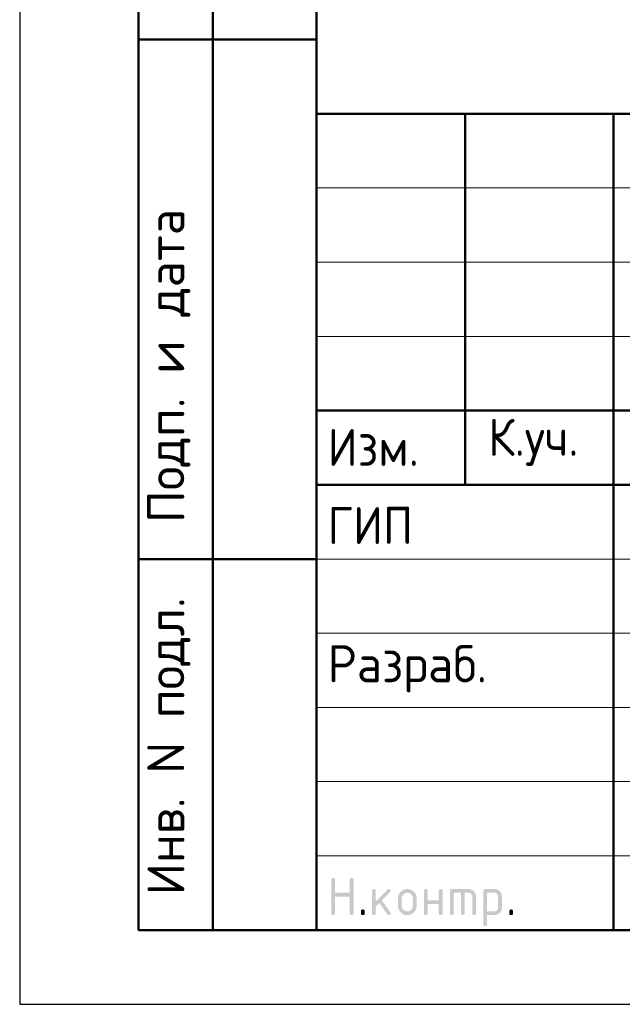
# Model space of a CAD drawing. Header units: millimetres. Extents: x 0 to 21000, y 0 to 29700.
# Tile 1 of 5: x 0 to 4060, y 0 to 6634. Entities that reach past the tile are written whole.
import ezdxf

# ---------------------------------------------------------------- set-up
doc = ezdxf.new("R2010")
doc.units = ezdxf.units.MM
doc.layers.add('Standard', color=7, linetype='Continuous', lineweight=25)
doc.styles.add('ISOCPEUR', font='txt')

msp = doc.modelspace()

# ---------------------------------------------------------------- hatches: boundary and pattern name
at = {"layer": 'Standard', "linetype": 'Continuous', "lineweight": 25, "transparency": 33554687}
for points in [[(2099.1, 613.8), (2099.1, 838.8), (2099.1, 840.4), (2099.3, 841.7), (2099.5, 843.1), (2099.9, 844.3), (2100.3, 845.4), (2100.8, 846.4), (2101.4, 847.4), (2102.2, 848.2), (2103, 848.9), (2104, 849.5), (2105, 850.1), (2106.1, 850.5), (2107.3, 850.9), (2108.7, 851.1), (2110, 851.3), (2111.6, 851.3), (2113.2, 851.3), (2114.5, 851.1), (2115.9, 850.9), (2117.1, 850.5), (2118.3, 850.1), (2119.2, 849.5), (2120.2, 848.9), (2121, 848.2), (2121.8, 847.4), (2122.4, 846.4), (2123, 845.4), (2123.4, 844.3), (2123.7, 843.1), (2123.9, 841.7), (2124.1, 840.4), (2124.1, 838.8), (2124.1, 751.3), (2223.8, 751.3), (2223.8, 838.8), (2223.8, 840.4), (2224, 841.7), (2224.2, 843.1), (2224.6, 844.3), (2225, 845.4), (2225.6, 846.4), (2226.2, 847.4), (2227, 848.2), (2227.8, 848.9), (2228.7, 849.5), (2229.7, 850.1), (2230.9, 850.5), (2232.1, 850.9), (2233.4, 851.1), (2234.8, 851.3), (2236.4, 851.3), (2237.9, 851.3), (2239.3, 851.1), (2240.7, 850.9), (2241.9, 850.5), (2243, 850.1), (2244, 849.5), (2245, 848.9), (2245.8, 848.2), (2246.6, 847.4), (2247.1, 846.4), (2247.7, 845.4), (2248.1, 844.3), (2248.5, 843.1), (2248.7, 841.7), (2248.9, 840.4), (2248.9, 838.8), (2248.9, 613.8), (2248.9, 612.2), (2248.7, 610.9), (2248.5, 609.5), (2248.1, 608.3), (2247.7, 607.1), (2247.1, 606.2), (2246.6, 605.2), (2245.8, 604.4), (2245, 603.6), (2244, 603), (2243, 602.5), (2241.9, 602.1), (2240.7, 601.7), (2239.3, 601.5), (2237.9, 601.3), (2236.4, 601.3), (2234.8, 601.3), (2233.4, 601.5), (2232.1, 601.7), (2230.9, 602.1), (2229.7, 602.5), (2228.7, 603), (2227.8, 603.6), (2227, 604.4), (2226.2, 605.2), (2225.6, 606.2), (2225, 607.1), (2224.6, 608.3), (2224.2, 609.5), (2224, 610.9), (2223.8, 612.2), (2223.8, 613.8), (2223.8, 726.3), (2124.1, 726.3), (2124.1, 613.8), (2124.1, 612.2), (2123.9, 610.9), (2123.7, 609.5), (2123.4, 608.3), (2123, 607.1), (2122.4, 606.2), (2121.8, 605.2), (2121, 604.4), (2120.2, 603.6), (2119.2, 603), (2118.3, 602.5), (2117.1, 602.1), (2115.9, 601.7), (2114.5, 601.5), (2113.2, 601.3), (2111.6, 601.3), (2110, 601.3), (2108.7, 601.5), (2107.3, 601.7), (2106.1, 602.1), (2105, 602.5), (2104, 603), (2103, 603.6), (2102.2, 604.4), (2101.4, 605.2), (2100.8, 606.2), (2100.3, 607.1), (2099.9, 608.3), (2099.5, 609.5), (2099.3, 610.9), (2099.1, 612.2)], [(2398.9, 694), (2477.5, 772.6), (2478.4, 773.4), (2479.4, 774.1), (2480.4, 774.8), (2481.5, 775.2), (2482.7, 775.7), (2483.9, 775.9), (2485.1, 776.1), (2486.4, 776.1), (2488, 776.1), (2489.3, 775.9), (2490.7, 775.8), (2491.9, 775.4), (2493.1, 775), (2494, 774.4), (2495, 773.8), (2495.8, 773), (2496.6, 772.2), (2497.2, 771.3), (2497.7, 770.3), (2498.1, 769.1), (2498.5, 767.9), (2498.7, 766.6), (2498.9, 765.2), (2498.9, 763.7), (2498.9, 762.4), (2498.7, 761.3), (2498.4, 760.1), (2498, 759), (2497.5, 757.9), (2496.8, 756.9), (2496.1, 755.9), (2495.1, 754.9), (2440.2, 700.1), (2496.4, 621), (2497.7, 619.3), (2498.3, 617.4), (2498.9, 615.6), (2498.9, 613.6), (2498.9, 612.1), (2498.7, 610.7), (2498.5, 609.4), (2498.1, 608.2), (2497.7, 607), (2497.2, 606.1), (2496.6, 605.1), (2495.8, 604.4), (2495, 603.6), (2494, 603), (2493.1, 602.4), (2491.9, 602.1), (2490.7, 601.7), (2489.3, 601.5), (2488, 601.3), (2486.4, 601.3), (2484.8, 601.3), (2483.3, 601.6), (2481.8, 601.9), (2480.5, 602.6), (2479.2, 603.3), (2478.1, 604.3), (2477, 605.3), (2476, 606.6), (2422.2, 682.1), (2398.9, 658.8), (2398.9, 613.8), (2398.9, 612.2), (2398.7, 610.9), (2398.6, 609.5), (2398.2, 608.3), (2397.8, 607.1), (2397.2, 606.2), (2396.6, 605.2), (2395.8, 604.4), (2395, 603.6), (2394, 603), (2393.1, 602.5), (2391.9, 602.1), (2390.7, 601.7), (2389.4, 601.5), (2388, 601.3), (2386.4, 601.3), (2384.9, 601.3), (2383.5, 601.5), (2382.1, 601.7), (2380.9, 602.1), (2379.8, 602.5), (2378.8, 603), (2377.8, 603.6), (2377, 604.4), (2376.2, 605.2), (2375.7, 606.2), (2375.1, 607.1), (2374.7, 608.3), (2374.3, 609.5), (2374.1, 610.8), (2373.9, 612.2), (2373.9, 613.8), (2373.9, 763.7), (2373.9, 765.2), (2374.1, 766.6), (2374.3, 767.9), (2374.7, 769.1), (2375.1, 770.3), (2375.7, 771.3), (2376.2, 772.2), (2377, 773), (2377.8, 773.8), (2378.8, 774.4), (2379.8, 775), (2380.9, 775.4), (2382.1, 775.8), (2383.5, 775.9), (2384.9, 776.1), (2386.4, 776.1), (2388, 776.1), (2389.4, 775.9), (2390.7, 775.8), (2391.9, 775.4), (2393.1, 775), (2394, 774.4), (2395, 773.8), (2395.8, 773), (2396.6, 772.2), (2397.2, 771.3), (2397.8, 770.3), (2398.2, 769.1), (2398.6, 767.9), (2398.7, 766.6), (2398.9, 765.2), (2398.9, 763.7)], [(2748.7, 676.2), (2748.7, 613.8), (2748.7, 612.2), (2748.5, 610.8), (2748.3, 609.5), (2747.9, 608.3), (2747.5, 607.1), (2746.9, 606.2), (2746.3, 605.2), (2745.5, 604.4), (2744.8, 603.6), (2743.8, 603), (2742.8, 602.5), (2741.6, 602.1), (2740.4, 601.7), (2739.1, 601.5), (2737.7, 601.3), (2736.1, 601.3), (2734.6, 601.3), (2733.2, 601.5), (2731.8, 601.7), (2730.7, 602.1), (2729.5, 602.5), (2728.5, 603), (2727.5, 603.6), (2726.8, 604.4), (2726, 605.2), (2725.4, 606.2), (2724.8, 607.1), (2724.4, 608.3), (2724, 609.5), (2723.8, 610.8), (2723.6, 612.2), (2723.6, 613.8), (2723.6, 763.7), (2723.6, 765.2), (2723.8, 766.6), (2724, 767.9), (2724.4, 769.1), (2724.8, 770.3), (2725.4, 771.3), (2726, 772.2), (2726.8, 773), (2727.5, 773.8), (2728.5, 774.4), (2729.5, 775), (2730.7, 775.4), (2731.8, 775.8), (2733.2, 775.9), (2734.6, 776.1), (2736.1, 776.1), (2737.7, 776.1), (2739.1, 775.9), (2740.4, 775.8), (2741.6, 775.4), (2742.8, 775), (2743.8, 774.4), (2744.8, 773.8), (2745.5, 773), (2746.3, 772.2), (2746.9, 771.3), (2747.5, 770.3), (2747.9, 769.1), (2748.3, 768), (2748.5, 766.6), (2748.7, 765.2), (2748.7, 763.7), (2748.7, 701.2), (2823.3, 701.2), (2823.3, 763.7), (2823.3, 765.2), (2823.5, 766.6), (2823.7, 768), (2824.1, 769.1), (2824.5, 770.3), (2825.1, 771.3), (2825.7, 772.2), (2826.5, 773), (2827.3, 773.8), (2828.2, 774.4), (2829.2, 775), (2830.4, 775.4), (2831.6, 775.8), (2832.9, 775.9), (2834.3, 776.1), (2835.9, 776.1), (2837.4, 776.1), (2838.8, 775.9), (2840.2, 775.8), (2841.3, 775.4), (2842.5, 775), (2843.5, 774.4), (2844.5, 773.8), (2845.3, 773), (2846, 772.2), (2846.6, 771.3), (2847.2, 770.3), (2847.6, 769.1), (2848, 767.9), (2848.2, 766.6), (2848.4, 765.2), (2848.4, 763.7), (2848.4, 613.8), (2848.4, 612.2), (2848.2, 610.8), (2848, 609.5), (2847.6, 608.3), (2847.2, 607.1), (2846.6, 606.2), (2846, 605.2), (2845.3, 604.4), (2844.5, 603.6), (2843.5, 603), (2842.5, 602.5), (2841.3, 602.1), (2840.2, 601.7), (2838.8, 601.5), (2837.4, 601.3), (2835.9, 601.3), (2834.3, 601.3), (2832.9, 601.5), (2831.6, 601.7), (2830.4, 602.1), (2829.2, 602.5), (2828.2, 603), (2827.3, 603.6), (2826.5, 604.4), (2825.7, 605.2), (2825.1, 606.2), (2824.5, 607.1), (2824.1, 608.3), (2823.7, 609.5), (2823.5, 610.8), (2823.3, 612.2), (2823.3, 613.8), (2823.3, 676.2)], [(2911, 776.1), (3023.4, 776.1), (3026, 776.1), (3028.5, 775.9), (3031, 775.7), (3033.4, 775.2), (3035.8, 774.8), (3038.1, 774.1), (3040.4, 773.4), (3042.6, 772.5), (3044.8, 771.6), (3047, 770.5), (3049.1, 769.3), (3051.1, 767.9), (3053.1, 766.6), (3055, 765), (3057, 763.4), (3058.8, 761.6), (3060.6, 759.7), (3062.2, 757.8), (3063.8, 755.9), (3065.1, 753.9), (3066.5, 751.9), (3067.7, 749.8), (3068.8, 747.7), (3069.7, 745.4), (3070.6, 743.2), (3071.3, 740.9), (3072, 738.6), (3072.4, 736.2), (3072.9, 733.8), (3073.1, 731.3), (3073.3, 728.8), (3073.3, 726.2), (3073.3, 613.8), (3073.3, 612.2), (3073.1, 610.8), (3072.9, 609.5), (3072.6, 608.3), (3072.2, 607.1), (3071.6, 606.2), (3071, 605.2), (3070.2, 604.4), (3069.4, 603.6), (3068.5, 603), (3067.5, 602.5), (3066.3, 602.1), (3065.1, 601.7), (3063.8, 601.5), (3062.4, 601.3), (3060.8, 601.3), (3059.3, 601.3), (3057.9, 601.5), (3056.5, 601.7), (3055.3, 602.1), (3054.2, 602.5), (3053.2, 603), (3052.2, 603.6), (3051.4, 604.4), (3050.6, 605.2), (3050.1, 606.2), (3049.5, 607.1), (3049.1, 608.3), (3048.7, 609.5), (3048.5, 610.8), (3048.3, 612.2), (3048.3, 613.8), (3048.3, 726.1), (3048.3, 728.8), (3047.8, 731.2), (3047.4, 733.7), (3046.5, 735.9), (3045.6, 738.1), (3044.3, 740.1), (3042.9, 742.1), (3041.1, 743.9), (3039.3, 745.7), (3037.3, 747.1), (3035.3, 748.4), (3033.1, 749.3), (3030.9, 750.2), (3028.4, 750.7), (3026, 751.1), (3023.4, 751.1), (2998.4, 751.1), (2998.4, 613.8), (2998.4, 612.2), (2998.2, 610.8), (2998, 609.5), (2997.7, 608.3), (2997.3, 607.1), (2996.7, 606.2), (2996.1, 605.2), (2995.3, 604.4), (2994.5, 603.6), (2993.5, 603), (2992.6, 602.5), (2991.4, 602.1), (2990.2, 601.7), (2988.8, 601.5), (2987.5, 601.3), (2985.9, 601.3), (2984.3, 601.3), (2983, 601.5), (2981.6, 601.7), (2980.4, 602.1), (2979.3, 602.5), (2978.3, 603), (2977.3, 603.6), (2976.5, 604.4), (2975.7, 605.2), (2975.1, 606.2), (2974.6, 607.1), (2974.2, 608.3), (2973.8, 609.5), (2973.6, 610.8), (2973.4, 612.2), (2973.4, 613.8), (2973.4, 751.1), (2923.5, 751.1), (2923.5, 613.8), (2923.5, 612.2), (2923.3, 610.8), (2923.1, 609.5), (2922.7, 608.3), (2922.4, 607.1), (2921.8, 606.2), (2921.2, 605.2), (2920.4, 604.4), (2919.6, 603.6), (2918.6, 603), (2917.7, 602.5), (2916.5, 602.1), (2915.3, 601.7), (2913.9, 601.5), (2912.6, 601.3), (2911, 601.3), (2909.4, 601.3), (2908.1, 601.5), (2906.7, 601.7), (2905.5, 602.1), (2904.4, 602.5), (2903.4, 603), (2902.4, 603.6), (2901.6, 604.4), (2900.8, 605.2), (2900.2, 606.2), (2899.7, 607.1), (2899.3, 608.3), (2898.9, 609.5), (2898.7, 610.8), (2898.5, 612.2), (2898.5, 613.8), (2898.5, 763.7), (2898.5, 765.2), (2898.7, 766.6), (2898.9, 767.9), (2899.3, 769.1), (2899.7, 770.3), (2900.2, 771.3), (2900.8, 772.2), (2901.6, 773), (2902.4, 773.8), (2903.4, 774.4), (2904.3, 775), (2905.5, 775.4), (2906.7, 775.8), (2908, 775.9), (2909.4, 776.1)], [(2299, 626.3), (2299, 627.9), (2299.2, 629.3), (2299.4, 630.6), (2299.8, 631.8), (2300.2, 633), (2300.8, 634), (2301.3, 634.9), (2302.1, 635.7), (2302.9, 636.5), (2303.9, 637.1), (2304.9, 637.7), (2306, 638.1), (2307.2, 638.5), (2308.6, 638.7), (2309.9, 638.9), (2311.5, 638.9), (2313.1, 638.9), (2314.5, 638.7), (2315.8, 638.5), (2317, 638.1), (2318.2, 637.7), (2319.1, 637.1), (2320.1, 636.5), (2320.9, 635.7), (2321.7, 634.9), (2322.3, 634), (2322.9, 633), (2323.3, 631.8), (2323.6, 630.6), (2323.8, 629.3), (2324, 627.9), (2324, 626.3), (2324, 613.8), (2324, 612.2), (2323.8, 610.9), (2323.6, 609.5), (2323.3, 608.3), (2322.9, 607.2), (2322.3, 606.2), (2321.7, 605.2), (2320.9, 604.4), (2320.1, 603.6), (2319.1, 603), (2318.2, 602.5), (2317, 602.1), (2315.8, 601.7), (2314.5, 601.5), (2313.1, 601.3), (2311.5, 601.3), (2309.9, 601.3), (2308.6, 601.5), (2307.2, 601.7), (2306, 602.1), (2304.9, 602.5), (2303.9, 603), (2302.9, 603.6), (2302.1, 604.4), (2301.3, 605.2), (2300.8, 606.2), (2300.2, 607.2), (2299.8, 608.3), (2299.4, 609.5), (2299.2, 610.9), (2299, 612.2), (2299, 613.8)], [(3298.3, 626.3), (3298.3, 627.9), (3298.5, 629.3), (3298.7, 630.6), (3299.1, 631.8), (3299.5, 633), (3300.1, 634), (3300.6, 634.9), (3301.4, 635.7), (3302.2, 636.5), (3303.2, 637.1), (3304.2, 637.7), (3305.3, 638.1), (3306.5, 638.5), (3307.9, 638.7), (3309.3, 638.9), (3310.8, 638.9), (3312.4, 638.9), (3313.8, 638.7), (3315.1, 638.5), (3316.3, 638.1), (3317.5, 637.7), (3318.4, 637.1), (3319.4, 636.5), (3320.2, 635.7), (3321, 634.9), (3321.6, 634), (3322.2, 633), (3322.6, 631.8), (3322.9, 630.6), (3323.1, 629.3), (3323.3, 627.9), (3323.3, 626.3), (3323.3, 613.8), (3323.3, 612.2), (3323.1, 610.9), (3322.9, 609.5), (3322.6, 608.3), (3322.2, 607.2), (3321.6, 606.2), (3321, 605.2), (3320.2, 604.4), (3319.4, 603.6), (3318.4, 603), (3317.5, 602.5), (3316.3, 602.1), (3315.1, 601.7), (3313.8, 601.5), (3312.4, 601.3), (3310.8, 601.3), (3309.3, 601.3), (3307.9, 601.5), (3306.5, 601.7), (3305.3, 602.1), (3304.2, 602.5), (3303.2, 603), (3302.2, 603.6), (3301.4, 604.4), (3300.6, 605.2), (3300.1, 606.2), (3299.5, 607.2), (3299.1, 608.3), (3298.7, 609.5), (3298.5, 610.9), (3298.3, 612.2), (3298.3, 613.8)]]:
    msp.add_hatch(color=7, dxfattribs=at).paths.add_polyline_path(points, flags=16)
h = msp.add_hatch(color=7, dxfattribs=at)
h.paths.add_polyline_path([(2548.8, 663.7), (2548.8, 713.7), (2548.8, 716.9), (2549, 720.1), (2549.3, 723.2), (2549.9, 726.2), (2550.5, 729.2), (2551.3, 732.1), (2552.2, 734.9), (2553.3, 737.7), (2554.5, 740.5), (2555.9, 743.1), (2557.3, 745.8), (2559, 748.3), (2560.7, 750.8), (2562.7, 753.2), (2564.7, 755.6), (2567, 757.9), (2569.3, 760.2), (2571.7, 762.2), (2574.1, 764.2), (2576.6, 765.9), (2579.1, 767.6), (2581.8, 769), (2584.4, 770.4), (2587.2, 771.6), (2589.9, 772.7), (2592.8, 773.6), (2595.7, 774.4), (2598.7, 775), (2601.7, 775.6), (2604.8, 775.9), (2607.9, 776.1), (2611.1, 776.1), (2614.4, 776.1), (2617.6, 775.9), (2620.7, 775.6), (2623.8, 775), (2626.8, 774.5), (2629.7, 773.6), (2632.6, 772.8), (2635.4, 771.6), (2638.1, 770.5), (2640.8, 769.1), (2643.4, 767.7), (2645.9, 766), (2648.4, 764.3), (2650.8, 762.3), (2653.2, 760.3), (2655.5, 758.1), (2657.7, 755.8), (2659.7, 753.4), (2661.7, 751), (2663.4, 748.5), (2665.1, 746), (2666.5, 743.4), (2667.9, 740.7), (2669, 737.9), (2670.1, 735.2), (2671, 732.3), (2671.8, 729.4), (2672.4, 726.3), (2673, 723.3), (2673.2, 720.1), (2673.5, 717), (2673.5, 713.7), (2673.5, 663.7), (2673.5, 660.5), (2673.2, 657.4), (2673, 654.2), (2672.4, 651.2), (2671.8, 648.2), (2671, 645.4), (2670.1, 642.5), (2669, 639.7), (2667.8, 637), (2666.4, 634.3), (2665, 631.7), (2663.3, 629.2), (2661.6, 626.6), (2659.6, 624.2), (2657.6, 621.8), (2655.3, 619.5), (2653, 617.3), (2650.6, 615.3), (2648.2, 613.3), (2645.7, 611.6), (2643.2, 609.8), (2640.5, 608.4), (2637.9, 607), (2635.1, 605.9), (2632.4, 604.7), (2629.5, 603.9), (2626.6, 603), (2623.6, 602.4), (2620.6, 601.9), (2617.5, 601.6), (2614.4, 601.3), (2611.1, 601.3), (2607.9, 601.3), (2604.8, 601.6), (2601.7, 601.9), (2598.7, 602.4), (2595.7, 603), (2592.8, 603.9), (2589.9, 604.7), (2587.2, 605.9), (2584.4, 607), (2581.8, 608.4), (2579.1, 609.8), (2576.6, 611.6), (2574.1, 613.3), (2571.7, 615.3), (2569.3, 617.3), (2567, 619.5), (2564.7, 621.8), (2562.7, 624.2), (2560.7, 626.6), (2559, 629.2), (2557.3, 631.7), (2555.9, 634.3), (2554.5, 637), (2553.3, 639.7), (2552.2, 642.5), (2551.3, 645.4), (2550.5, 648.2), (2549.9, 651.2), (2549.3, 654.2), (2549, 657.4), (2548.8, 660.5)], flags=16)
h.paths.add_polyline_path([(2648.5, 663.8), (2648.5, 713.8), (2648.5, 717.7), (2647.8, 721.3), (2647.1, 724.9), (2645.7, 728.2), (2644.4, 731.5), (2642.3, 734.5), (2640.3, 737.6), (2637.5, 740.3), (2634.8, 743.1), (2631.8, 745.1), (2628.8, 747.2), (2625.5, 748.5), (2622.2, 749.9), (2618.6, 750.6), (2615, 751.3), (2611.1, 751.3), (2607.3, 751.3), (2603.7, 750.6), (2600.1, 749.9), (2596.8, 748.5), (2593.5, 747.2), (2590.5, 745.1), (2587.5, 743.1), (2584.7, 740.3), (2582, 737.6), (2580, 734.5), (2577.9, 731.5), (2576.5, 728.2), (2575.2, 724.9), (2574.5, 721.3), (2573.8, 717.7), (2573.8, 713.8), (2573.8, 663.8), (2573.8, 659.9), (2574.5, 656.3), (2575.2, 652.6), (2576.5, 649.3), (2577.9, 646), (2579.9, 643), (2581.9, 639.9), (2584.6, 637.2), (2587.4, 634.5), (2590.4, 632.5), (2593.4, 630.4), (2596.7, 629.1), (2600, 627.7), (2603.6, 627), (2607.2, 626.3), (2611.1, 626.3), (2615, 626.3), (2618.6, 627), (2622.2, 627.7), (2625.5, 629.1), (2628.8, 630.4), (2631.8, 632.5), (2634.8, 634.6), (2637.5, 637.3), (2640.3, 640.1), (2642.3, 643.1), (2644.4, 646.1), (2645.7, 649.4), (2647.1, 652.7), (2647.8, 656.3), (2648.5, 659.9)])
h = msp.add_hatch(color=7, dxfattribs=at)
h.paths.add_polyline_path([(3123.4, 763.7), (3123.4, 765.2), (3123.6, 766.6), (3123.8, 768), (3124.2, 769.1), (3124.6, 770.3), (3125.2, 771.3), (3125.8, 772.2), (3126.6, 773), (3127.3, 773.8), (3128.3, 774.4), (3129.3, 775), (3130.5, 775.4), (3131.6, 775.8), (3133, 775.9), (3134.3, 776.1), (3135.9, 776.1), (3198.3, 776.1), (3200.9, 776.1), (3203.4, 775.9), (3206, 775.7), (3208.4, 775.2), (3210.8, 774.8), (3213.1, 774.1), (3215.4, 773.4), (3217.7, 772.5), (3219.9, 771.6), (3222, 770.5), (3224.1, 769.4), (3226.1, 768), (3228.1, 766.7), (3230, 765.1), (3231.9, 763.5), (3233.7, 761.7), (3235.5, 759.9), (3237.1, 757.9), (3238.7, 756), (3240.1, 754), (3241.4, 752), (3242.6, 749.9), (3243.7, 747.8), (3244.6, 745.6), (3245.5, 743.3), (3246.2, 741), (3246.8, 738.7), (3247.3, 736.3), (3247.7, 733.9), (3248, 731.3), (3248.2, 728.8), (3248.2, 726.2), (3248.2, 651.2), (3248.2, 648.6), (3248, 646.1), (3247.7, 643.6), (3247.3, 641.2), (3246.9, 638.8), (3246.2, 636.5), (3245.5, 634.2), (3244.6, 632), (3243.7, 629.8), (3242.6, 627.7), (3241.4, 625.6), (3240.1, 623.5), (3238.7, 621.5), (3237.1, 619.6), (3235.6, 617.7), (3233.8, 615.9), (3231.9, 614), (3230, 612.4), (3228.1, 610.8), (3226.1, 609.5), (3224.1, 608.1), (3222, 607), (3219.9, 605.8), (3217.7, 604.9), (3215.5, 604), (3213.1, 603.3), (3210.8, 602.6), (3208.4, 602.2), (3206, 601.7), (3203.5, 601.5), (3201, 601.3), (3198.3, 601.3), (3148.5, 601.3), (3148.5, 538.9), (3148.5, 537.3), (3148.3, 535.9), (3148.1, 534.6), (3147.7, 533.4), (3147.3, 532.2), (3146.7, 531.3), (3146.1, 530.3), (3145.3, 529.5), (3144.6, 528.7), (3143.6, 528.1), (3142.6, 527.6), (3141.4, 527.2), (3140.3, 526.8), (3138.9, 526.6), (3137.5, 526.4), (3136, 526.4), (3134.4, 526.4), (3133, 526.6), (3131.7, 526.8), (3130.5, 527.2), (3129.3, 527.6), (3128.3, 528.1), (3127.3, 528.7), (3126.6, 529.5), (3125.8, 530.3), (3125.2, 531.3), (3124.6, 532.2), (3124.2, 533.4), (3123.8, 534.6), (3123.6, 535.9), (3123.4, 537.3), (3123.4, 538.9)], flags=16)
h.paths.add_polyline_path([(3148.5, 751.1), (3148.5, 626.3), (3198.3, 626.3), (3200.9, 626.3), (3203.3, 626.8), (3205.7, 627.2), (3207.9, 628.2), (3210.1, 629.1), (3212.1, 630.4), (3214.1, 631.8), (3215.9, 633.6), (3217.7, 635.4), (3219.1, 637.4), (3220.4, 639.5), (3221.3, 641.7), (3222.2, 643.9), (3222.7, 646.3), (3223.2, 648.7), (3223.2, 651.3), (3223.2, 726.1), (3223.2, 728.8), (3222.7, 731.2), (3222.3, 733.7), (3221.4, 735.9), (3220.5, 738.1), (3219.1, 740.1), (3217.8, 742.1), (3216, 743.9), (3214.2, 745.7), (3212.2, 747.1), (3210.2, 748.4), (3208, 749.3), (3205.8, 750.2), (3203.3, 750.7), (3200.9, 751.1), (3198.3, 751.1)])

# ---------------------------------------------------------------- linework, layer by layer
at = {"layer": 'Standard', "color": 7, "linetype": 'Continuous', "lineweight": 25, "transparency": 33554687}
for p, q in [((2000, 29200), (2000, 1058.3)), ((2000, 500), (20500, 500)), ((2000, 500), (20500, 500)), ((2000, 500), (20500, 500))]:
    msp.add_line(p, q, dxfattribs=at)
at = {"layer": 'Standard', "color": 7, "linetype": 'Continuous', "lineweight": 50, "transparency": 33554687}
for p, q in [((800, 500), (800, 9000)), ((800, 500), (800, 9000)), ((1300, 500), (1300, 9000)), ((800, 6500), (2000, 6500)), ((2000, 500), (2000, 6000)), ((2000, 6000), (20500, 6000)), ((3000, 3500), (3000, 6000)), ((4000, 500), (4000, 6000)), ((2000, 4000), (8500, 4000)), ((2000, 4000), (8500, 4000)), ((2000, 3500), (8500, 3500)), ((2000, 3500), (8500, 3500)), ((800, 3000), (2000, 3000)), ((2000, 500), (800, 500))]:
    msp.add_line(p, q, dxfattribs=at)
at = {"layer": 'Standard', "color": 7, "linetype": 'Continuous', "lineweight": 13, "transparency": 33554687}
for p, q in [((2000, 5500), (8500, 5500)), ((2000, 5000), (8500, 5000)), ((2000, 4500), (8500, 4500)), ((2000, 3000), (8500, 3000)), ((2000, 2500), (8500, 2500)), ((2000, 2500), (8500, 2500)), ((2000, 2000), (8500, 2000)), ((2000, 2000), (8500, 2000)), ((2000, 1500), (8500, 1500)), ((2000, 1000), (8500, 1000))]:
    msp.add_line(p, q, dxfattribs=at)
at = {"layer": 'Standard', "color": 7, "linetype": 'Continuous', "lineweight": 25, "transparency": 33554687}
msp.add_lwpolyline([(0, 0), (21000, 0), (21000, 29700), (0, 29700), (0, 0)], close=True, dxfattribs=at)
at = {"layer": 'Standard', "color": 7, "linetype": 'Continuous', "lineweight": 50, "transparency": 33554687}
msp.add_lwpolyline([(2000, 29200), (20500, 29200), (20500, 500), (2000, 500), (2000, 29200)], close=True, dxfattribs=at)
at = {"layer": 'Standard', "color": 7, "linetype": 'Continuous', "lineweight": 13, "transparency": 33554687}
msp.add_lwpolyline([(20500, 500), (2000, 500), (2000, 6000), (20500, 6000), (20500, 500)], dxfattribs=at)
at = {"layer": 'Standard', "color": 7, "linetype": 'Continuous', "lineweight": 25, "transparency": 33554687}
msp.add_lwpolyline([(20500, 6000), (2000, 6000), (2000, 500), (20500, 500), (20500, 6000)], dxfattribs=at)

# ---------------------------------------------------------------- texts
at = {"layer": 'Standard', "color": 7, "linetype": 'Continuous', "lineweight": 50, "transparency": 33554687, "char_height": 250, "attachment_point": 7, "rotation": 90, "style": 'ISOCPEUR'}
for s, insert, width in [('\\A1;{\\fISOCPEUR|i0|b0;\\H250.000000;\\W1.000000;\\C7;Подп. и дата}\\P', (1149.3, 3242.1), 2197.059), ('\\A1;{\\fISOCPEUR|i0|b0;\\H250.000000;\\W1.000000;\\C7;Инв. N подл.}\\P', (1149.3, 734), 2021.795)]:
    msp.add_mtext(s, dxfattribs=dict(at, insert=insert, width=width))
at = {"layer": 'Standard', "color": 7, "linetype": 'Continuous', "lineweight": 25, "transparency": 33554687, "char_height": 250, "attachment_point": 7, "style": 'ISOCPEUR'}
for s, insert, width in [('\\W0.93;Изм.', (2074, 3627.5), 752.883), ('\\W0.93;К.уч.', (3156, 3627.5), 816.019), ('\\W0.92;ГИП', (2074, 3101.3), 689.597), ('\\W0.96;Разраб.', (2074, 2101.3), 1306.549)]:
    msp.add_mtext(s, dxfattribs=dict(at, insert=insert, width=width))

doc.saveas('drawing.dxf')
